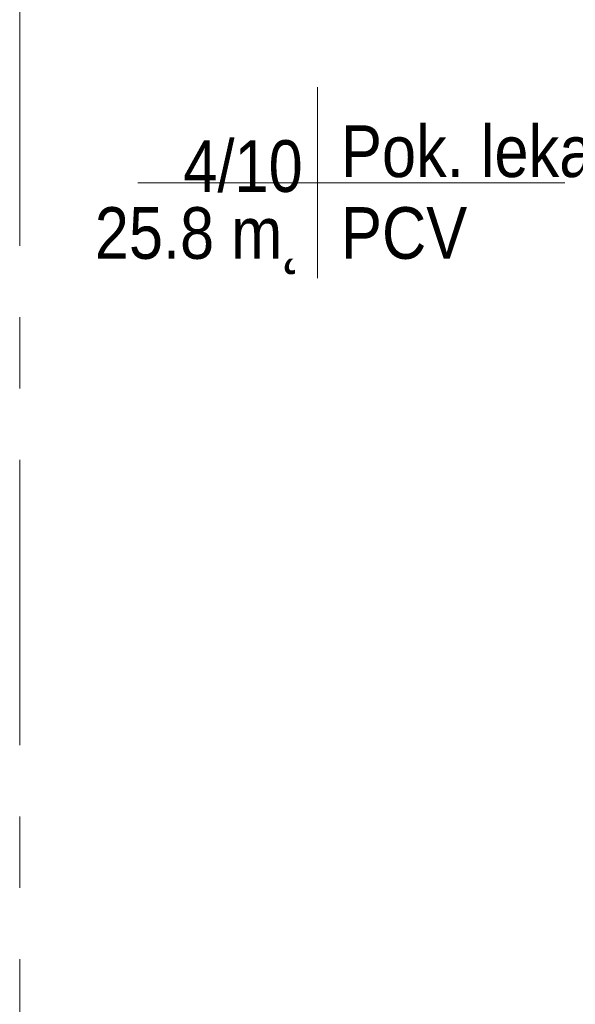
# Model space of a CAD drawing. Header units: centimetres. Extents: x 101 to 4622, y -1383 to 1498.
# Tile 4 of 68: x 2037 to 2161, y -1108 to -888. Entities that reach past the tile are written whole.
import ezdxf

# ---------------------------------------------------------------- set-up
doc = ezdxf.new("R2010")
doc.units = ezdxf.units.CM
doc.linetypes.add('Oś', pattern=[111.125, 63.5, -15.875, 15.875, -15.875])
doc.layers.add('A-AREA-IDEN', color=2, linetype='Continuous', lineweight=18)
doc.layers.add('S-GRID', color=1, linetype='Continuous', lineweight=18)
doc.styles.add('Arial_4', font='arial.ttf', dxfattribs={"width": 0.85, "height": 11.5})

# ---------------------------------------------------------------- blocks, each defined once
blk = doc.blocks.new('METKA_POMIESZCZENIA1 - Rozbudowana - bez ramki-1409110-4_piętro II PT - projektowany - PPOŻ B')
at = {"layer": 'A-AREA-IDEN'}
for p, q in [((0, 0.425), (0, 0)), ((-0.8, 0), (1.1, 0)), ((0, 0), (0, -0.425))]:
    blk.add_line(p, q, dxfattribs=at)

msp = doc.modelspace()

# ---------------------------------------------------------------- linework, layer by layer
at = {"layer": 'S-GRID', "linetype": 'Oś'}
msp.add_line((2037.04, -1383.2), (2037.04, 1438.12), dxfattribs=at)

# ---------------------------------------------------------------- block references
at = {"layer": 'A-AREA-IDEN', "xscale": 49.99999999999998, "yscale": 49.99999999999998, "zscale": 49.99999999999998}
msp.add_blockref('METKA_POMIESZCZENIA1 - Rozbudowana - bez ramki-1409110-4_piętro II PT - projektowany - PPOŻ B', (2103.37, -924.68), dxfattribs=at)

# ---------------------------------------------------------------- texts
at = {"layer": 'A-AREA-IDEN', "char_height": 11.5, "line_spacing_factor": 0.936439, "style": 'Arial_4'}
for s, insert, width, attachment_point in [('\\pxt3.69565,7.3913,11.08696,14.78261,18.47826,22.17391,25.86957,29.56522,33.26087,36.95652,40.65217,44.34783,48.04348,51.73913,55.43478,59.13043,62.82609,66.52174,70.21739,73.91304,77.6087,81.30435,85,88.69565,92.3913,96.08696,99.78261,103.47826,107.17391,110.86957,114.56522,118.26087;{Pok. lekarzy}', (2108.59, -926.87), 73.3975, 7), ('\\pxqr,t3.69565,7.3913,11.08696,14.78261,18.47826,22.17391,25.86957,29.56522,33.26087,36.95652,40.65217,44.34783,48.04348,51.73913,55.43478,59.13043,62.82609,66.52174,70.21739,73.91304,77.6087,81.30435,85,88.69565,92.3913,96.08696,99.78261,103.47826,107.17391,110.86957,114.56522,118.26087;{4/10}', (2100.05, -926.87), 26.435, 9), ('\\pt42.49997,84.99995,127.50004,170.00002,212.49999,254.99996,297.50005,340.00003,382.5,424.99998,467.49995,510.00004,552.50002,594.99999,637.49997,679.99994,722.50003,765.00001,807.49998,849.99996,892.50005,935.00002,977.5,1019.99998,1062.49995,1105.00004,1147.50002,1189.99999,1232.49997,1275.00006,1317.50003,1360.00001;25.8 m˛', (2100.05, -930.1), 45.815, 3), ('\\pxt3.69565,7.3913,11.08696,14.78261,18.47826,22.17391,25.86957,29.56522,33.26087,36.95652,40.65217,44.34783,48.04348,51.73913,55.43478,59.13043,62.82609,66.52174,70.21739,73.91304,77.6087,81.30435,85,88.69565,92.3913,96.08696,99.78261,103.47826,107.17391,110.86957,114.56522,118.26087;{PCV}', (2108.59, -930.1), 28.135, 1)]:
    msp.add_mtext(s, dxfattribs=dict(at, insert=insert, width=width, attachment_point=attachment_point))

doc.saveas('drawing.dxf')
